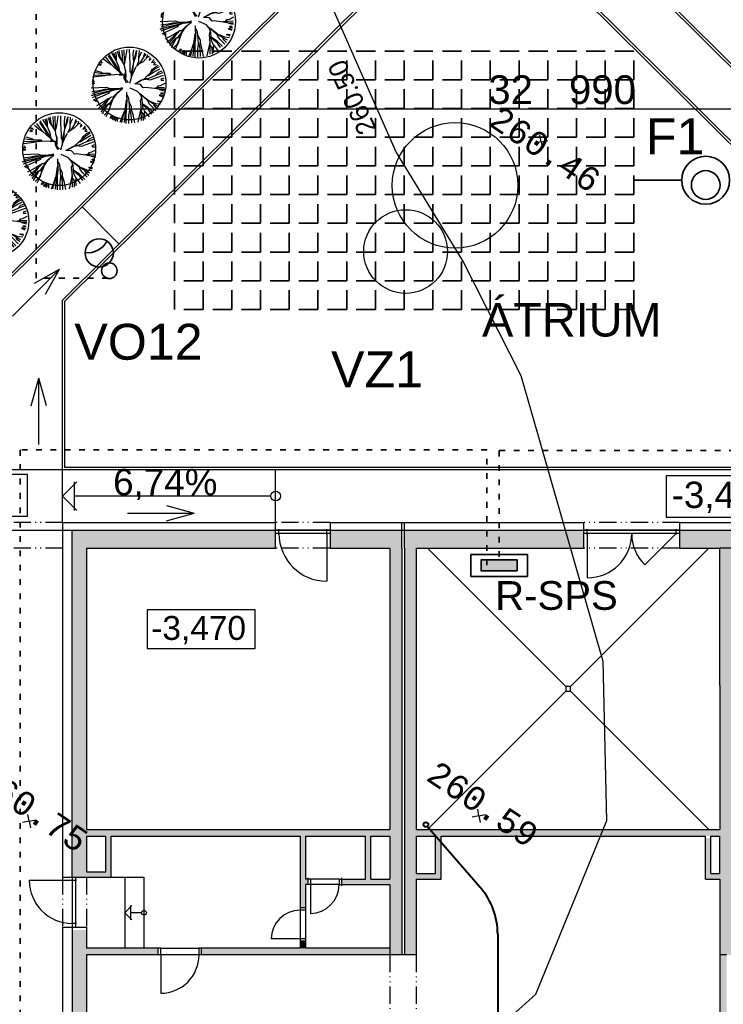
# Model space of a CAD drawing. Extents: x 4743276 to 9726129, y -4307434 to -1665362.
# Tile 68 of 121: x 4840488 to 4855186, y -1830162 to -1809586. Entities that reach past the tile are written whole.
import ezdxf
from ezdxf.enums import TextEntityAlignment as Align

# ---------------------------------------------------------------- set-up
doc = ezdxf.new("R2010")
doc.units = 0
doc.header["$MEASUREMENT"] = 0
for name, pattern in [('ACAD_ISO03W100', [30, 12, -18]), ('ACAD_ISO12W100', [22, 12, -3, 0.5, -3, 0.5, -3]), ('DASHED', [0.75, 0.5, -0.25])]:
    doc.linetypes.add(name, pattern=pattern)
doc.layers.get('0').update_dxf_attribs({"linetype": 'CONTINUOUS'})
doc.layers.get('Defpoints').update_dxf_attribs({"color": 61, "linetype": 'CONTINUOUS'})
for name, color, linetype in [('-_48_-', 76, 'CONTINUOUS'), ('body', 7, 'CONTINUOUS'), ('DVERE', 47, 'CONTINUOUS'), ('KÓTY', 4, 'CONTINUOUS'), ('MÚRY', 1, 'CONTINUOUS'), ('OKNÁ', 146, 'CONTINUOUS'), ('POZEMOK', 8, 'CONTINUOUS'), ('siete', 6, 'CONTINUOUS'), ('TENKÁ', 7, 'CONTINUOUS'), ('tzb', 55, 'CONTINUOUS'), ('Výšky', 64, 'CONTINUOUS'), ('ZARIADENIE1', 145, 'CONTINUOUS'), ('ZARIADOVACIE', 144, 'CONTINUOUS'), ('šrafy-múry', 8, 'CONTINUOUS')]:
    doc.layers.add(name, color=color, linetype=linetype)
doc.styles.add('ARIAL', font='arial.ttf')
doc.styles.add('MONOTXT', font='MONOTXT', dxfattribs={"height": 0.2})
doc.styles.get("Standard").update_dxf_attribs({"font": 'TXT', "width": 0.612})
doc.styles.add('Style-Arial', font='arial.ttf')
doc.dimstyles.new('STANDARD 200', dxfattribs={"dimtxt": 600, "dimasz": 700, "dimexe": 10, "dimexo": 200, "dimgap": 100, "dimtad": 1, "dimdsep": 46, "dimlunit": 6, "dimtxsty": 'Style-Arial', "dimblk": 'ARCHTICK', "dimblk1": 'OBLIQUE', "dimblk2": 'ARCHTICK', "dimcen": 2.5, "dimse1": 1, "dimse2": 1, "dimadec": 0, "dimazin": 0, "dimtfac": 1, "dimtmove": 1, "dimatfit": 3, "dimldrblk": 'OBLIQUE', "dimfxl": 1, "dimtolj": 1, "dimtzin": 0, "dimarcsym": 0})

# ---------------------------------------------------------------- blocks, each defined once
blk = doc.blocks.new('St6a')
at = {"linetype": 'Continuous'}
for p, q in [((-1066, 1598), (-910, 1370)), ((-381, 672), (-1030, 1682)), ((-1030, 1682), (-886, 1333)), ((-898, 1755), (-729, 1466)), ((-790, 1778), (-669, 1430)), ((-693, 1802), (-657, 1598)), ((-657, 1598), (-657, 1370)), ((-609, 1851), (-513, 1574)), ((-513, 1887), (-465, 1562)), ((-513, 1574), (-369, 1358)), ((-465, 1562), (-357, 1358)), ((-357, 1899), (-345, 1562)), ((-345, 1562), (-333, 1321)), ((-260, 1923), (-236, 1297)), ((-104, 1935), (-164, 1526)), ((28, 1947), (40, 1538)), ((148, 708), (413, 1887)), ((257, 1923), (221, 1682)), ((221, 1682), (233, 1478)), ((377, 1610), (245, 1249)), ((413, 1887), (377, 1610)), ((545, 1875), (521, 1538)), ((569, 1610), (533, 1502)), ((666, 1790), (569, 1610)), ((894, 1682), (750, 1514)), ((822, 1742), (762, 1502)), ((978, 1646), (918, 1466)), ((1062, 1562), (930, 1490)), ((-1463, 1105), (-1571, 1141)), ((-1535, 1225), (-1451, 1165)), ((-1379, 1225), (-1511, 1285)), ((-1487, 1333), (-1379, 1225)), ((-1451, 1165), (-1463, 1105)), ((-1319, 1454), (-1078, 1249)), ((-1211, 1538), (-1078, 1358)), ((-1078, 1358), (-922, 1177)), ((-1078, 1249), (-886, 1129)), ((-910, 1370), (-669, 985)), ((-886, 1129), (-705, 961)), ((-729, 1466), (-645, 1345)), ((-645, 1345), (-525, 1045)), ((-525, 1045), (-465, 732)), ((-369, 1358), (-248, 1153)), ((-236, 1297), (-248, 1141)), ((-248, 1153), (-224, 985)), ((-248, 1141), (-200, 937)), ((-224, 1213), (-236, 1141)), ((-164, 1526), (-224, 1213)), ((40, 1538), (52, 1225)), ((52, 1225), (64, 961)), ((245, 1273), (209, 1021)), ((233, 1478), (245, 1273)), ((521, 1285), (401, 1045)), ((569, 1201), (449, 1081)), ((521, 1538), (521, 1285)), ((762, 1502), (569, 1201)), ((750, 1297), (581, 1201)), ((918, 1466), (750, 1297)), ((1110, 1514), (1062, 1370)), ((1062, 1370), (1171, 1454)), ((1327, 1406), (1195, 1249)), ((1195, 1249), (1315, 1273)), ((1399, 1249), (1303, 1141)), ((1303, 1141), (1375, 1129)), ((1315, 1273), (1351, 1309)), ((1375, 1129), (1447, 1165)), ((1543, 1093), (1375, 997)), ((1592, 1033), (1423, 937)), ((-1884, 504), (-1223, 576)), ((-1848, 600), (-1162, 612)), ((-1788, 744), (-1403, 684)), ((-1752, 840), (-1439, 744)), ((-1439, 744), (-1403, 744)), ((-1403, 744), (-1391, 696)), ((-1391, 696), (-994, 696)), ((-1223, 576), (-1126, 612)), ((-1162, 612), (-970, 612)), ((-1126, 612), (-1162, 600)), ((-946, 600), (-1030, 684)), ((-994, 696), (-946, 624)), ((-970, 612), (-477, 636)), ((-705, 961), (-621, 901)), ((-669, 985), (-621, 889)), ((-621, 901), (-465, 744)), ((-621, 889), (-381, 672)), ((-501, 612), (-321, 612)), ((-477, 636), (-393, 672)), ((-465, 744), (-260, 600)), ((-260, 600), (-248, 444)), ((-224, 985), (-164, 816)), ((-164, 816), (-212, 588)), ((-212, 588), (-152, 347)), ((-200, 937), (-164, 768)), ((-164, 768), (-152, 468)), ((148, 516), (40, 155)), ((64, 961), (64, 780)), ((64, 780), (124, 684)), ((148, 672), (76, 804)), ((124, 684), (124, 504)), ((209, 1021), (148, 708)), ((221, 997), (148, 540)), ((281, 840), (148, 516)), ((148, 540), (148, 672)), ((377, 1021), (281, 840)), ((966, 552), (786, 371)), ((1123, 696), (966, 552)), ((1014, 564), (978, 552)), ((1086, 588), (1014, 564)), ((1267, 708), (1086, 588)), ((1796, 576), (1110, 335)), ((1195, 852), (1123, 696)), ((1183, 744), (1135, 708)), ((1423, 937), (1183, 744)), ((1375, 997), (1195, 852)), ((1399, 576), (1207, 492)), ((1616, 913), (1267, 708)), ((1543, 732), (1399, 576)), ((1760, 708), (1399, 576)), ((1724, 804), (1543, 732)), ((-1800, 251), (-1908, 275)), ((-1908, 227), (-1812, 191)), ((-1800, 143), (-1908, 143)), ((-1884, 383), (-1800, 251)), ((-1812, 191), (-1800, 143)), ((-248, 444), (-128, 191)), ((-152, 347), (-32, 203)), ((317, 131), (641, 323)), ((617, 107), (317, 131)), ((690, 323), (389, 143)), ((762, -62), (617, 107)), ((641, 323), (858, 407)), ((918, 371), (690, 323)), ((1002, 407), (786, 395)), ((1110, 335), (906, 383)), ((1207, 492), (1002, 407)), ((1519, 11), (1447, -74)), ((1652, 35), (1519, 11)), ((1880, 155), (1652, 35)), ((1832, 432), (1676, 383)), ((1676, 383), (1700, 323)), ((1700, 323), (1832, 323)), ((1868, 167), (1880, 155)), ((-1956, -74), (-1150, -37)), ((-321, -62), (-1944, -470)), ((-1944, -470), (-1475, -338)), ((-1920, -254), (-1535, -206)), ((-1896, -350), (-1283, -194)), ((-1896, -567), (-1415, -386)), ((-1836, -699), (-1223, -434)), ((-1535, -206), (-1271, -146)), ((-1475, -338), (-1439, -386)), ((-1439, -386), (-1018, -242)), ((-1415, -386), (-1018, -266)), ((-1283, -194), (-1006, -146)), ((-1271, -146), (-1018, -146)), ((-1223, -434), (-994, -326)), ((-1150, -37), (-982, -110)), ((-1018, -146), (-790, -134)), ((-1018, -242), (-790, -146)), ((-1018, -266), (-754, -170)), ((-1006, -146), (-766, -122)), ((-994, -326), (-994, -242)), ((-994, -915), (-633, -398)), ((-982, -110), (-790, -110)), ((-826, -555), (-585, -314)), ((-814, -651), (-693, -482)), ((-790, -110), (-369, -98)), ((-766, -122), (-321, -62)), ((-754, -170), (-345, -110)), ((-633, -398), (-309, -98)), ((-585, -314), (-321, -110)), ((-104, -531), (-104, -302)), ((4, -615), (-80, -458)), ((461, -254), (76, -86)), ((629, -458), (461, -254)), ((750, -531), (557, -374)), ((702, -651), (629, -458)), ((1002, -711), (653, -446)), ((858, -50), (762, -62)), ((1351, -110), (858, -50)), ((1447, -74), (1339, -98)), ((1640, -158), (1363, -110)), ((1531, -74), (1423, -98)), ((1579, -74), (1531, -74)), ((1868, -62), (1579, -74)), ((1868, -242), (1616, -182)), ((1628, -422), (1808, -470)), ((1628, -482), (1628, -422)), ((1784, -555), (1628, -482)), ((1880, -158), (1640, -158)), ((1688, -326), (1808, -314)), ((1700, -386), (1688, -326)), ((1832, -398), (1700, -386)), ((-1812, -735), (-1668, -711)), ((-1644, -747), (-1740, -795)), ((-1668, -711), (-1644, -747)), ((-1668, -988), (-1295, -783)), ((-1595, -1168), (-1223, -819)), ((-1475, -1216), (-1235, -939)), ((-1439, -1336), (-1138, -951)), ((-1295, -783), (-1102, -651)), ((-1235, -939), (-1114, -771)), ((-1223, -819), (-982, -615)), ((-1187, -1108), (-1090, -951)), ((-1138, -951), (-994, -879)), ((-1114, -771), (-1078, -687)), ((-1102, -651), (-994, -603)), ((-1090, -951), (-994, -915)), ((-1042, -1252), (-826, -687)), ((-1018, -1240), (-862, -735)), ((-994, -603), (-922, -543)), ((-994, -879), (-922, -783)), ((-922, -543), (-826, -555)), ((-922, -783), (-814, -651)), ((-188, -1228), (-116, -735)), ((-116, -735), (-80, -687)), ((-116, -1216), (-92, -939)), ((-80, -687), (-104, -531)), ((-92, -939), (-80, -735)), ((-80, -735), (-68, -699)), ((40, -1000), (4, -615)), ((40, -831), (16, -795)), ((148, -1060), (40, -831)), ((52, -1240), (40, -1000)), ((617, -747), (666, -615)), ((666, -1204), (617, -747)), ((714, -903), (702, -651)), ((714, -891), (702, -651)), ((846, -1048), (714, -891)), ((738, -1096), (714, -903)), ((1026, -1108), (738, -915)), ((1026, -759), (750, -531)), ((1147, -819), (1002, -711)), ((1074, -903), (1026, -759)), ((1183, -795), (1038, -759)), ((1195, -1036), (1074, -903)), ((1339, -939), (1147, -819)), ((1423, -903), (1183, -795)), ((1387, -1060), (1315, -951)), ((1568, -1060), (1339, -939)), ((1664, -927), (1423, -903)), ((1507, -759), (1568, -747)), ((1712, -843), (1507, -759)), ((1568, -747), (1700, -759)), ((-1367, -1433), (-1187, -1108)), ((-1283, -1493), (-1042, -1252)), ((-1175, -1565), (-1030, -1252)), ((-1030, -1252), (-1006, -1228)), ((-970, -1649), (-874, -1505)), ((-874, -1505), (-850, -1565)), ((-441, -1865), (-285, -1469)), ((-357, -1877), (-273, -1505)), ((-285, -1469), (-188, -1228)), ((-273, -1505), (-224, -1288)), ((-224, -1889), (-188, -1517)), ((-188, -1517), (-188, -1228)), ((-128, -1529), (-116, -1216)), ((-128, -1926), (-128, -1529)), ((16, -1517), (52, -1240)), ((16, -1926), (16, -1517)), ((136, -1469), (64, -1216)), ((160, -1902), (136, -1469)), ((148, -1216), (148, -1060)), ((233, -1469), (148, -1216)), ((317, -1902), (233, -1469)), ((497, -1865), (641, -1240)), ((641, -1240), (666, -1204)), ((666, -1781), (653, -1180)), ((666, -1312), (666, -1192)), ((762, -1433), (666, -1312)), ((834, -1276), (738, -1096)), ((774, -1781), (762, -1433)), ((1086, -1589), (834, -1276)), ((834, -1420), (846, -1312)), ((858, -1709), (834, -1420)), ((1038, -1216), (846, -1048)), ((1135, -1216), (1026, -1108)), ((1207, -1445), (1038, -1216)), ((1303, -1384), (1135, -1216)), ((1423, -1264), (1195, -1036)), ((1507, -1168), (1387, -1060)), ((-850, -1565), (-910, -1697)), ((-838, -1745), (-742, -1577)), ((-693, -1601), (-778, -1781)), ((-742, -1577), (-693, -1601)), ((-693, -1805), (-621, -1625)), ((-621, -1625), (-585, -1685)), ((-585, -1685), (-597, -1829))]:
    blk.add_line(p, q, dxfattribs=at)
blk = doc.blocks.new('_ArchTick')
at = {"color": 0, "linetype": 'ByBlock', "const_width": 0.15}
blk.add_lwpolyline([(-0.5, -0.5), (0.5, 0.5)], dxfattribs=at)
blk = doc.blocks.new('*D41314')
at = {"layer": 'Defpoints', "color": 0}
for p in [(4835324, -1805801), (4868314, -1805801), (4835324, -1811458)]:
    blk.add_point(p, dxfattribs=at)
at = {"layer": 'ZARIADOVACIE', "color": 0, "lineweight": -2}
blk.add_line((4868314, -1811458), (4835324, -1811458), dxfattribs=at)
at = {"layer": 'ZARIADOVACIE', "color": 0, "linetype": 'ByBlock', "lineweight": -2, "xscale": 700, "yscale": 700, "zscale": 700, "rotation": 180}
blk.add_blockref('_ArchTick', (4835324, -1811458), dxfattribs=at)
at = {"layer": 'ZARIADOVACIE', "color": 0, "linetype": 'ByBlock', "lineweight": -2, "xscale": 700, "yscale": 700, "zscale": 700}
blk.add_blockref('_ArchTick', (4868314, -1811458), dxfattribs=at)
at = {"layer": 'ZARIADOVACIE', "color": 0, "insert": (4851819, -1811052), "char_height": 600, "attachment_point": 5, "style": 'Style-Arial'}
blk.add_mtext('\\A1;32ﾠ990', dxfattribs=at)
blk = doc.blocks.new('_OBLIQUE')
at = {"color": 0, "linetype": 'ByBlock'}
blk.add_line((-0.5, -0.5), (0.5, 0.5), dxfattribs=at)
blk = doc.blocks.new('po')
at = {"layer": 'šrafy-múry'}
h = blk.add_hatch(color=256, dxfattribs=at)
h.dxf.hatch_style = 1
h.paths.add_polyline_path([(4843620, -1554436), (4839370, -1554436), (4839370, -1554816), (4839670, -1554816), (4843620, -1554816), (4843620, -1554506)])
h = blk.add_hatch(color=256, dxfattribs=at)
h.dxf.hatch_style = 1
h.paths.add_polyline_path([(4844760, -1554816), (4846010, -1554816), (4846010, -1560691), (4846010, -1560831), (4846010, -1561731), (4846010, -1561846), (4846010, -1563176), (4846010, -1563316), (4846260, -1563316), (4846260, -1554816), (4846260, -1554436), (4844760, -1554436)])
h = blk.add_hatch(color=256, dxfattribs=at)
h.dxf.hatch_style = 1
h.paths.add_polyline_path([(4850060, -1554436), (4846310, -1554436), (4846310, -1554816), (4846310, -1563316), (4846560, -1563316), (4846560, -1561731), (4846560, -1561616), (4846560, -1560831), (4846560, -1560691), (4846560, -1554816), (4850060, -1554816)])
h = blk.add_hatch(color=256, dxfattribs=at)
h.dxf.hatch_style = 1
h.paths.add_polyline_path([(4852060, -1554816), (4852900, -1554816), (4853200, -1554816), (4856810, -1554816), (4856810, -1554436), (4852060, -1554436)])
h = blk.add_hatch(color=256, dxfattribs=at)
h.dxf.hatch_style = 1
h.paths.add_polyline_path([(4839370, -1561691), (4839670, -1561691), (4839670, -1561576), (4839670, -1560831), (4839670, -1560691), (4839670, -1554816), (4839370, -1554816)])
h = blk.add_hatch(color=256, dxfattribs=at)
h.dxf.hatch_style = 1
h.paths.add_polyline_path([(4852900, -1554816), (4852900, -1557686), (4852900, -1560691), (4852900, -1560831), (4852900, -1563316), (4853040, -1563316), (4853200, -1563316), (4853200, -1560881), (4853200, -1560766), (4853200, -1560096), (4853200, -1559981), (4853200, -1559482), (4853200, -1559203), (4853200, -1558841), (4853200, -1558726), (4853200, -1557826), (4853200, -1557686), (4853200, -1554816)])
h = blk.add_hatch(color=256, dxfattribs=at)
h.dxf.hatch_style = 1
h.paths.add_polyline_path([(4844246, -1560831), (4845496, -1560831), (4845611, -1560831), (4846010, -1560831), (4846010, -1560691), (4839670, -1560691), (4839670, -1560831), (4840071, -1560831), (4840186, -1560831), (4844130, -1560831)])
h = blk.add_hatch(color=256, dxfattribs=at)
h.dxf.hatch_style = 1
h.paths.add_polyline_path([(4852900, -1560691), (4846560, -1560691), (4846560, -1560831), (4846961, -1560831), (4847076, -1560831), (4852900, -1560831)])
h = blk.add_hatch(color=256, dxfattribs=at)
h.dxf.hatch_style = 1
h.paths.add_polyline_path([(4840186, -1561691), (4840186, -1560831), (4840071, -1560831), (4840071, -1561576), (4839670, -1561576), (4839670, -1561691)])
h = blk.add_hatch(color=256, dxfattribs=at)
h.dxf.hatch_style = 1
h.paths.add_polyline_path([(4844296, -1561846), (4844296, -1561731), (4844246, -1561731), (4844246, -1560831), (4844130, -1560831), (4844130, -1562331), (4844246, -1562331), (4844246, -1561846)])
h = blk.add_hatch(color=256, dxfattribs=at)
h.dxf.hatch_style = 1
h.paths.add_polyline_path([(4846010, -1561846), (4846010, -1561731), (4845611, -1561731), (4845611, -1560831), (4845496, -1560831), (4845496, -1561731), (4844996, -1561731), (4844996, -1561846)])
h = blk.add_hatch(color=256, dxfattribs=at)
h.dxf.hatch_style = 1
h.paths.add_polyline_path([(4847076, -1561731), (4847076, -1560831), (4846961, -1560831), (4846961, -1561616), (4846560, -1561616), (4846560, -1561731)])
h = blk.add_hatch(color=256, dxfattribs=at)
h.dxf.hatch_style = 1
h.paths.add_polyline_path([(4852715, -1561616), (4852715, -1560871), (4852600, -1560871), (4852600, -1561731), (4852900, -1561731), (4852900, -1561616), (4852885, -1561616)])
h = blk.add_hatch(color=256, dxfattribs=at)
h.dxf.hatch_style = 1
h.paths.add_polyline_path([(4839370, -1567736), (4839670, -1567736), (4839670, -1563316), (4839670, -1563176), (4839670, -1562796), (4839370, -1562796)])
h = blk.add_hatch(color=256, dxfattribs=at)
h.dxf.hatch_style = 1
h.paths.add_polyline_path([(4844130, -1563176), (4844246, -1563176), (4844246, -1563031), (4844130, -1563031)])
h = blk.add_hatch(color=256, dxfattribs=at)
h.dxf.hatch_style = 1
h.paths.add_polyline_path([(4841170, -1563316), (4841170, -1563176), (4839670, -1563176), (4839670, -1563316)])
h = blk.add_hatch(color=256, dxfattribs=at)
h.dxf.hatch_style = 1
h.paths.add_polyline_path([(4842070, -1563316), (4846010, -1563316), (4846010, -1563176), (4844246, -1563176), (4844130, -1563176), (4842070, -1563176)])
h = blk.add_hatch(color=256, dxfattribs=at)
h.dxf.hatch_style = 1
h.paths.add_polyline_path([(4852900, -1567736), (4853040, -1567736), (4853040, -1563316), (4852900, -1563316)])
at = {"layer": 'DVERE', "ltscale": 0.25}
for p, q in [((4844946, -1561731), (4844346, -1561731)), ((4844946, -1561846), (4844346, -1561846)), ((4844346, -1561846), (4844346, -1562446)), ((4844130, -1562381), (4844130, -1562981)), ((4844246, -1562381), (4844246, -1562981)), ((4844130, -1562981), (4843530, -1562981))]:
    blk.add_line(p, q, dxfattribs=at)
at = {"layer": 'DVERE'}
for p, q in [((4841220, -1563176), (4842020, -1563176)), ((4842020, -1563316), (4841220, -1563316)), ((4841220, -1563316), (4841220, -1564116))]:
    blk.add_line(p, q, dxfattribs=at)
at = {"layer": 'DVERE', "ltscale": 0.25}
for centre, start, end in [((4844346, -1561846), 270, 0), ((4844130, -1562981), 90, 180)]:
    blk.add_arc(centre, 600, start, end, dxfattribs=at)
at = {"layer": 'DVERE'}
blk.add_arc((4841220, -1563316), 800, 270, 0, dxfattribs=at)
at = {"layer": 'MÚRY', "color": 7}
for p, q in [((4839170, -1554276), (4843620, -1554276)), ((4839170, -1554276), (4839170, -1561691)), ((4843620, -1554816), (4843620, -1554276)), ((4844760, -1554276), (4850060, -1554276)), ((4844760, -1554276), (4844760, -1554816)), ((4844760, -1554276), (4844760, -1554816)), ((4850060, -1554816), (4850060, -1554276)), ((4852060, -1554276), (4856810, -1554276)), ((4852060, -1554276), (4852060, -1554816)), ((4839670, -1554816), (4843620, -1554816)), ((4839670, -1554816), (4839670, -1560691)), ((4844760, -1554816), (4846010, -1554816)), ((4846010, -1554816), (4846010, -1560691)), ((4846560, -1554816), (4850060, -1554816)), ((4846560, -1554816), (4846560, -1560691)), ((4852060, -1554816), (4852900, -1554816)), ((4852900, -1557686), (4852900, -1554816)), ((4852900, -1557686), (4852900, -1560691)), ((4839670, -1560691), (4846010, -1560691)), ((4846560, -1560691), (4852900, -1560691)), ((4852600, -1560691), (4852900, -1560691)), ((4839670, -1560831), (4839670, -1561576)), ((4839670, -1560831), (4840071, -1560831)), ((4840071, -1561576), (4840071, -1560831)), ((4840186, -1560831), (4844130, -1560831)), ((4840186, -1561691), (4840186, -1560831)), ((4844130, -1560831), (4844130, -1562381)), ((4844246, -1560831), (4845496, -1560831)), ((4844246, -1560831), (4844246, -1561731)), ((4845496, -1561731), (4845496, -1560831)), ((4845611, -1560831), (4846010, -1560831)), ((4845611, -1561731), (4845611, -1560831)), ((4846560, -1560831), (4846961, -1560831)), ((4846560, -1560831), (4846560, -1561616)), ((4846961, -1561616), (4846961, -1560831)), ((4847076, -1560831), (4852600, -1560831)), ((4847076, -1561731), (4847076, -1560831)), ((4852600, -1561731), (4852600, -1560831)), ((4852715, -1560831), (4852900, -1560831)), ((4852715, -1561616), (4852715, -1560831)), ((4852900, -1561616), (4852900, -1560831)), ((4839170, -1561691), (4839670, -1561691)), ((4839670, -1561576), (4840071, -1561576)), ((4839670, -1561691), (4840186, -1561691)), ((4846560, -1561616), (4846961, -1561616)), ((4846560, -1561731), (4846560, -1563316)), ((4846560, -1561731), (4847076, -1561731)), ((4852600, -1561731), (4852900, -1561731)), ((4852715, -1561616), (4852900, -1561616)), ((4852900, -1561731), (4852900, -1567736)), ((4844246, -1561846), (4844246, -1562381)), ((4846010, -1561846), (4846010, -1563176)), ((4839170, -1562736), (4839170, -1568276)), ((4839170, -1562736), (4839670, -1562736)), ((4839670, -1562736), (4839670, -1563176)), ((4844130, -1562981), (4844130, -1563176)), ((4844246, -1562981), (4844246, -1563176)), ((4841220, -1563176), (4839670, -1563176)), ((4839670, -1563316), (4839670, -1567736)), ((4841220, -1563316), (4839670, -1563316)), ((4841220, -1563316), (4841220, -1563176)), ((4846560, -1563316), (4841520, -1563316)), ((4844130, -1563176), (4842020, -1563176)), ((4842020, -1563316), (4842020, -1563176)), ((4846010, -1563176), (4844246, -1563176))]:
    blk.add_line(p, q, dxfattribs=at)
at = {"layer": 'MÚRY', "color": 7, "ltscale": 0.25}
for p, q in [((4844246, -1560831), (4845496, -1560831)), ((4845611, -1560831), (4846010, -1560831)), ((4846010, -1560831), (4846010, -1561731)), ((4844346, -1561731), (4844246, -1561731)), ((4844346, -1561731), (4844346, -1561846)), ((4844946, -1561731), (4845496, -1561731)), ((4844946, -1561731), (4844946, -1561846)), ((4845611, -1561731), (4846010, -1561731)), ((4844346, -1561846), (4844246, -1561846)), ((4844946, -1561846), (4846010, -1561846)), ((4844246, -1562381), (4844130, -1562381)), ((4844246, -1562981), (4844130, -1562981))]:
    blk.add_line(p, q, dxfattribs=at)
at = {"layer": 'OKNÁ', "ltscale": 0.25}
for p, q in [((4844760, -1554436), (4843620, -1554436)), ((4844760, -1554506), (4843620, -1554506)), ((4843690, -1554526), (4843690, -1554416)), ((4844690, -1554526), (4844690, -1554416)), ((4844690, -1554506), (4844690, -1555506)), ((4852060, -1554436), (4850060, -1554436)), ((4852060, -1554506), (4850060, -1554506)), ((4850130, -1554526), (4850130, -1554416)), ((4850130, -1554506), (4850130, -1555436)), ((4851990, -1554506), (4851333, -1555163)), ((4851990, -1554526), (4851990, -1554416)), ((4839370, -1561691), (4839370, -1562736)), ((4839440, -1561691), (4839440, -1562736)), ((4839370, -1561761), (4838475, -1561761)), ((4839460, -1561761), (4839350, -1561761)), ((4839460, -1562656), (4839350, -1562656))]:
    blk.add_line(p, q, dxfattribs=at)
for centre, radius, start, end in [((4844690, -1554506), 1000, 180, 270), ((4850130, -1554506), 930, 270, 0), ((4851990, -1554506), 930, 180, 225), ((4839370, -1561761), 895, 180, 270)]:
    blk.add_arc(centre, radius, start, end, dxfattribs=at)
at = {"layer": 'POZEMOK'}
for p, q in [((4840470, -1562433), (4840620, -1562283)), ((4840590, -1562283), (4840590, -1562583)), ((4840620, -1562583), (4840470, -1562433)), ((4840820, -1562433), (4840590, -1562433))]:
    blk.add_line(p, q, dxfattribs=at)
blk.add_circle((4840870, -1562433), 50, dxfattribs=at)
at = {"layer": 'TENKÁ', "linetype": 'ACAD_ISO12W100', "ltscale": 30}
for p, q in [((4839170, -1554276), (4835360, -1554276)), ((4844760, -1554276), (4843620, -1554276)), ((4852060, -1554276), (4850060, -1554276)), ((4839170, -1554816), (4835360, -1554816)), ((4844760, -1554816), (4843620, -1554816)), ((4852060, -1554816), (4850060, -1554816)), ((4839170, -1561691), (4839170, -1562736)), ((4839670, -1561691), (4839670, -1562736)), ((4846010, -1563316), (4846010, -1567736)), ((4846560, -1563316), (4846560, -1567736))]:
    blk.add_line(p, q, dxfattribs=at)
at = {"layer": 'TENKÁ'}
for p, q in [((4846260, -1554816), (4846260, -1554276)), ((4846310, -1554816), (4846310, -1554276)), ((4839370, -1554436), (4843620, -1554436)), ((4839370, -1561691), (4839370, -1554436)), ((4844760, -1554436), (4846260, -1554436)), ((4846310, -1554436), (4850060, -1554436)), ((4852060, -1554436), (4856810, -1554436)), ((4846260, -1554816), (4846260, -1563316)), ((4846310, -1554816), (4846310, -1563316)), ((4853200, -1554816), (4852900, -1554816)), ((4839370, -1562736), (4839370, -1568116)), ((4841170, -1563316), (4841170, -1563176)), ((4842070, -1563316), (4842070, -1563176)), ((4846010, -1563176), (4846010, -1563316)), ((4853040, -1563316), (4852900, -1563316))]:
    blk.add_line(p, q, dxfattribs=at)
at = {"layer": 'TENKÁ', "color": 9, "ltscale": 0.25}
for p, q in [((4849680, -1557703), (4846793, -1554816)), ((4849780, -1557703), (4852668, -1554816)), ((4849680, -1557803), (4846793, -1560691)), ((4849780, -1557803), (4852668, -1560691))]:
    blk.add_line(p, q, dxfattribs=at)
at = {"layer": 'TENKÁ', "ltscale": 10}
for p, q in [((4840186, -1561691), (4840870, -1561691)), ((4840470, -1561691), (4840470, -1563176)), ((4840870, -1561691), (4840870, -1563176))]:
    blk.add_line(p, q, dxfattribs=at)
at = {"layer": 'TENKÁ', "ltscale": 0.25}
for p, q in [((4844296, -1561706), (4844296, -1561846)), ((4844996, -1561706), (4844996, -1561871)), ((4844246, -1562331), (4844130, -1562331)), ((4844246, -1563031), (4844130, -1563031))]:
    blk.add_line(p, q, dxfattribs=at)
at = {"layer": 'TENKÁ'}
blk.add_lwpolyline([(4843190, -1556100), (4840935, -1556100), (4840935, -1556908), (4843190, -1556908)], close=True, dxfattribs=at)
at = {"layer": 'tzb'}
blk.add_lwpolyline([(4849780, -1557703), (4849680, -1557703), (4849680, -1557803), (4849780, -1557803)], close=True, dxfattribs=at)
at = {"layer": 'TENKÁ', "ltscale": 0.25, "style": 'ARIAL'}
blk.add_text('-3,470', height=500, dxfattribs=at).set_placement((4841022, -1556732))

msp = doc.modelspace()

# ---------------------------------------------------------------- hatches: boundary and pattern name
at = {"layer": 'siete', "lineweight": 35}
msp.add_hatch(color=256, dxfattribs=at).paths.add_polyline_path([(4850882.109, -1821105.356), (4850882.109, -1820876.542), (4850125.848, -1820876.542), (4850125.848, -1821105.356)])

# ---------------------------------------------------------------- linework, layer by layer
at = {"layer": 'body', "color": 1, "linetype": 'Continuous'}
for p, q in [((4851383.948, -1812136.227), (4851245.125, -1812163.212)), ((4851383.948, -1812136.227), (4851356.964, -1811997.404)), ((4851383.948, -1812136.227), (4851522.771, -1812109.243)), ((4851383.948, -1812136.227), (4851410.933, -1812275.05)), ((4850082.057, -1826224.379), (4850055.072, -1826085.555)), ((4840685.52, -1826337.188), (4840546.697, -1826364.172)), ((4840685.52, -1826337.188), (4840658.535, -1826198.365)), ((4840685.52, -1826337.188), (4840824.343, -1826310.203)), ((4840685.52, -1826337.188), (4840712.504, -1826476.011)), ((4850082.057, -1826224.379), (4849943.234, -1826251.363)), ((4850082.057, -1826224.379), (4850220.88, -1826197.394)), ((4850082.057, -1826224.379), (4850109.041, -1826363.202))]:
    msp.add_line(p, q, dxfattribs=at)
at = {"layer": 'Defpoints', "color": 2}
for centre, radius in [((4844232.976, -1809626.522), 760.997), ((4842780.127, -1810919.913), 760.997), ((4841312.872, -1812290.257), 760.997), ((4849583.13, -1813048.648), 1311.662), ((4839917.76, -1813795.325), 760.997), ((4848549.955, -1814430.73), 874.441)]:
    msp.add_circle(centre, radius, dxfattribs=at)
at = {"layer": 'KÓTY'}
for p, q in [((4840335.638, -1815778.564), (4841319.358, -1814800.779)), ((4840797.332, -1815093.357), (4841319.358, -1814800.779)), ((4841023.626, -1815321.024), (4841319.358, -1814800.779)), ((4840724.5, -1817656), (4840885, -1817079.5)), ((4840885, -1818466.5), (4840885, -1817079.5)), ((4841045.5, -1817656), (4840885, -1817079.5)), ((4843552.5, -1819737.75), (4844129, -1819898.25)), ((4842742, -1819898.25), (4844129, -1819898.25)), ((4843552.5, -1820058.75), (4844129, -1819898.25))]:
    msp.add_line(p, q, dxfattribs=at)
for points in [[(4840649.5, -1819092.5), (4838262.974, -1819092.5), (4838262.974, -1819961), (4840649.5, -1819961)], [(4856378.5, -1819115.548), (4853991.974, -1819115.548), (4853991.974, -1819984.048), (4856378.5, -1819984.048)]]:
    msp.add_lwpolyline(points, close=True, dxfattribs=at)
at = {"layer": 'POZEMOK'}
for p, q in [((4841383.799, -1819540.548), (4841683.799, -1819240.548)), ((4841623.799, -1819240.548), (4841623.799, -1819840.548)), ((4841683.799, -1819840.548), (4841383.799, -1819540.548)), ((4845733.799, -1819540.548), (4841623.799, -1819540.548))]:
    msp.add_line(p, q, dxfattribs=at)
msp.add_circle((4845833.799, -1819540.548), 100, dxfattribs=at)
at = {"layer": 'siete', "linetype": 'ACAD_ISO03W100', "lineweight": 35, "ltscale": 10}
for p, q in [((4840831.372, -1814990.548), (4840831.372, -1798711.779)), ((4842326.956, -1814990.548), (4840831.372, -1814990.548)), ((4850249.265, -1818576.638), (4840499.38, -1818576.638)), ((4840499.38, -1818576.638), (4840499.38, -1836648.273)), ((4850249.265, -1820983.42), (4850249.265, -1818576.638)), ((4850507.052, -1818591.918), (4850506.135, -1820974.588)), ((4850507.052, -1818591.918), (4861252.12, -1818590.548))]:
    msp.add_line(p, q, dxfattribs=at)
at = {"layer": 'siete', "color": 9, "linetype": 'DASHED', "lineweight": 35, "ltscale": 800}
for p, q in [((4843718.799, -1815640.548), (4843718.799, -1810240.548)), ((4853318.799, -1810240.548), (4843718.799, -1810240.548)), ((4844318.799, -1815640.548), (4844318.799, -1810240.548)), ((4844918.799, -1815640.548), (4844918.799, -1810240.548)), ((4845518.799, -1815640.548), (4845518.799, -1810240.548)), ((4846118.799, -1815640.548), (4846118.799, -1810240.548)), ((4846718.799, -1815640.548), (4846718.799, -1810240.548)), ((4847318.799, -1815640.548), (4847318.799, -1810240.548)), ((4847918.799, -1815640.548), (4847918.799, -1810240.548)), ((4848518.799, -1815640.548), (4848518.799, -1810240.548)), ((4849118.799, -1815640.548), (4849118.799, -1810240.548)), ((4849718.799, -1815640.548), (4849718.799, -1810240.548)), ((4850318.799, -1815640.548), (4850318.799, -1810240.548)), ((4850918.799, -1815640.548), (4850918.799, -1810240.548)), ((4851518.799, -1815640.548), (4851518.799, -1810240.548)), ((4852118.799, -1815640.548), (4852118.799, -1810240.548)), ((4852718.799, -1815640.548), (4852718.799, -1810240.548)), ((4853318.799, -1815640.548), (4853318.799, -1810240.548)), ((4853318.799, -1810840.548), (4843718.799, -1810840.548)), ((4853318.799, -1811440.548), (4843718.799, -1811440.548)), ((4853318.799, -1812040.548), (4843718.799, -1812040.548)), ((4853318.799, -1812640.548), (4843718.799, -1812640.548)), ((4853318.799, -1813240.548), (4843718.799, -1813240.548)), ((4853318.799, -1813840.548), (4843718.799, -1813840.548)), ((4853318.799, -1814440.548), (4843718.799, -1814440.548)), ((4853318.799, -1815040.548), (4843718.799, -1815040.548)), ((4853318.799, -1815640.548), (4843718.799, -1815640.548))]:
    msp.add_line(p, q, dxfattribs=at)
at = {"layer": 'siete', "color": 55, "lineweight": 35, "ltscale": 0.8}
msp.add_line((4853318.799, -1812940.548), (4854318.799, -1812940.548), dxfattribs=at)
at = {"layer": 'siete', "color": 5, "lineweight": 40, "ltscale": 50}
for p, q in [((4849006.515, -1826443.359), (4850108.119, -1827716.499)), ((4850473.799, -1828697.987), (4850473.799, -1836030.548))]:
    msp.add_line(p, q, dxfattribs=at)
at = {"layer": 'siete', "lineweight": 35}
for points in [[(4849914.848, -1820763.942), (4851094.848, -1820763.942), (4851094.848, -1821218.942), (4849914.848, -1821218.942)], [(4850882.109, -1821105.356), (4850882.109, -1820876.542), (4850125.848, -1820876.542), (4850125.848, -1821105.356)]]:
    msp.add_lwpolyline(points, close=True, dxfattribs=at)
at = {"layer": 'siete', "color": 55, "lineweight": 35, "ltscale": 0.8}
for centre, radius in [((4854818.799, -1812940.548), 500), ((4854818.799, -1813040.548), 300)]:
    msp.add_circle(centre, radius, dxfattribs=at)
at = {"layer": 'siete', "lineweight": 35}
for centre, radius in [((4842149.432, -1814460.357), 295.22), ((4842360.823, -1814831.799), 162.321)]:
    msp.add_circle(centre, radius, dxfattribs=at)
at = {"layer": 'siete', "color": 5, "lineweight": 40, "ltscale": 50}
msp.add_circle((4848973.799, -1826405.548), 50, dxfattribs=at)
at = {"layer": 'siete', "lineweight": 35}
msp.add_arc((4841915.244, -1814007.832), 446.576, 262.1675801, 332.5569525, dxfattribs=at)
at = {"layer": 'siete', "color": 5, "lineweight": 40, "ltscale": 50}
msp.add_arc((4848973.799, -1828697.987), 1500, 0, 40.8684903, dxfattribs=at)
at = {"layer": 'TENKÁ'}
for p, q in [((4836239.864, -1818940.548), (4847268.799, -1807981.043)), ((4836260.482, -1818990.548), (4847318.799, -1808001.847)), ((4841383.799, -1815450.23), (4848875.644, -1808005.548)), ((4851199.207, -1808005.548), (4862203.799, -1818940.863)), ((4852759.778, -1808005.548), (4863303.799, -1818483.192)), ((4841433.799, -1815471.034), (4848896.262, -1808055.548)), ((4851178.589, -1808055.548), (4862132.547, -1818940.548)), ((4852881.029, -1808055.548), (4863353.799, -1818462.389)), ((4841789.64, -1813496.197), (4842564.998, -1814276.467)), ((4841383.799, -1818990.548), (4841383.799, -1815450.23)), ((4841433.799, -1818940.548), (4841433.799, -1815471.034)), ((4841383.799, -1818990.548), (4840283.799, -1818990.548)), ((4862203.799, -1818990.548), (4841383.799, -1818990.548)), ((4841383.799, -1820090.548), (4841383.799, -1818990.548)), ((4862132.547, -1818940.548), (4841433.799, -1818940.548)), ((4845833.799, -1820090.548), (4845833.799, -1818990.548))]:
    msp.add_line(p, q, dxfattribs=at)
at = {"layer": 'Výšky', "color": 30, "linetype": 'Continuous', "flags": 128}
msp.add_lwpolyline([(4846844.808, -1808940.184), (4848350.654, -1812358.676), (4849750.585, -1814643.049), (4850957.528, -1817020.402), (4852671.41, -1822988), (4852743.276, -1826325.863), (4851266.416, -1829956.761), (4843918.25, -1836560.753), (4841856.684, -1838302.757), (4840784.291, -1839815.747), (4841201.536, -1841232.233), (4841290.005, -1841387.198), (4842225.867, -1844604.576), (4841235.38, -1845958.653), (4838918.449, -1847219.517), (4837955.26, -1848022.885), (4837683.167, -1848383.361), (4837082.737, -1849452.364), (4836503.007, -1850335.097), (4834506.912, -1852791.919), (4833485.721, -1853504.743)], dxfattribs=at)
at = {"layer": 'ZARIADENIE1'}
msp.add_lwpolyline([(4835323.799, -1788360.548), (4835323.799, -1820250.548), (4868313.799, -1820250.548), (4868313.799, -1788360.548)], close=True, dxfattribs=at)

# ---------------------------------------------------------------- block references
at = {"layer": '-_48_-', "xscale": 0.4, "yscale": 0.4, "zscale": 0.4}
for p in [(4844202.475, -1809592.271), (4842764.069, -1810981.872), (4841325.664, -1812371.473), (4839887.259, -1813761.074)]:
    msp.add_blockref('St6a', p, dxfattribs=at)
at = {"layer": 'TENKÁ'}
msp.add_blockref('po', (2213.299, -265814.857), dxfattribs=at)

# ---------------------------------------------------------------- texts
at = {"layer": 'KÓTY', "style": 'Style-Arial'}
msp.add_text('6,74%', height=550, dxfattribs=at).set_placement((4843528.59, -1818974.054), align=Align.TOP_CENTER)
at = {"layer": 'KÓTY', "style": 'ARIAL'}
msp.add_text('-3,490', height=550, dxfattribs=at).set_placement((4854106.683, -1819789.465))
at = {"layer": 'siete', "color": 55, "lineweight": 35, "ltscale": 0.25, "style": 'Style-Arial'}
for s, p in [('F1', (4853568.249, -1812396.715)), ('VZ1', (4846992.227, -1817268.003))]:
    msp.add_text(s, height=750, dxfattribs=at).set_placement(p)
at = {"layer": 'siete', "lineweight": 35, "ltscale": 0.25, "style": 'Style-Arial'}
msp.add_text('VO12', height=750, dxfattribs=at).set_placement((4841629.093, -1816691.159))
at = {"layer": 'siete', "lineweight": 35, "style": 'Style-Arial'}
msp.add_text('R-SPS', height=600, dxfattribs=at).set_placement((4850420.433, -1821918.376))
at = {"layer": 'TENKÁ', "style": 'Style-Arial'}
msp.add_text('ÁTRIUM', height=700, dxfattribs=at).set_placement((4852020.565, -1815506.464), align=Align.TOP_CENTER)
at = {"layer": 'Výšky', "color": 5, "linetype": 'Continuous'}
msp.add_text('260.50', height=400, rotation=114.5248667, dxfattribs=at).set_placement((4847611.104, -1811126.041), align=Align.CENTER)
at = {"layer": 'Výšky', "linetype": 'Continuous', "style": 'MONOTXT'}
for s, p in [('260.46', (4851326.745, -1812497.643)), ('260.59', (4850024.024, -1826185.235)), ('260.75', (4840615.052, -1826289.656))]:
    msp.add_text(s, height=500, rotation=326, dxfattribs=at).set_placement(p, align=Align.CENTER)

# ---------------------------------------------------------------- dimensions: what is measured, and where the dimension line sits
at = {"layer": 'ZARIADOVACIE', "color": 7}
dim = msp.add_linear_dim(base=(4835323.799, -1811458.5), p1=(4868313.799, -1805800.548), p2=(4835323.799, -1805800.548), dimstyle='STANDARD 200', override={"dimtxsty": 'Style-Arial', "dimldrblk": 'OBLIQUE'}, dxfattribs=at)
dim.commit()
dim.dimension.update_dxf_attribs({"geometry": '*D41314', "text_midpoint": (4851818.799, -1811051.952)})

doc.saveas('drawing.dxf')
